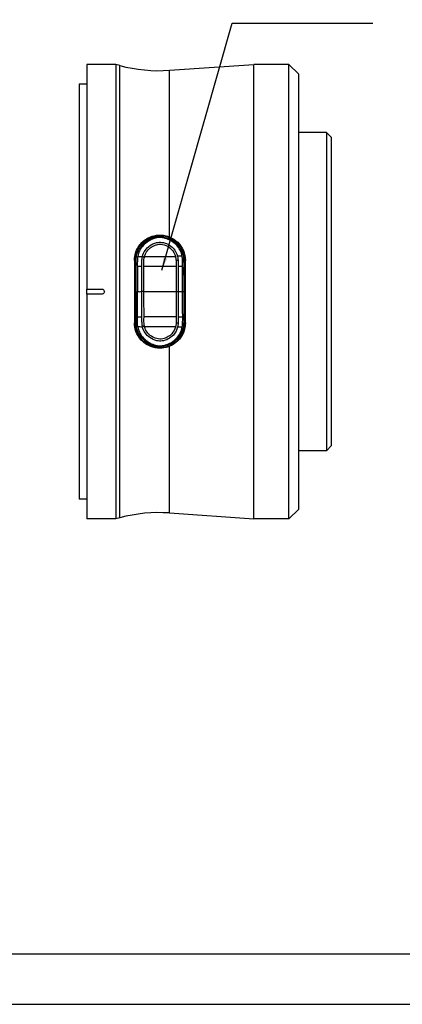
# Model space of a CAD drawing. Header units: millimetres. Extents: x 0 to 4378, y 0 to 2376.
# Tile 181 of 229: x 3376 to 3452, y 0 to 195. Entities that reach past the tile are written whole.
import ezdxf
from ezdxf.enums import TextEntityAlignment as Align

# ---------------------------------------------------------------- set-up
doc = ezdxf.new("R2010")
doc.units = ezdxf.units.MM
doc.header["$LTSCALE"] = 0.2
doc.layers.add('05_Section Line', color=3, linetype='Continuous')
doc.styles.add('Rainbow-2.5 Style', font='malgunsl.ttf')
doc.dimstyles.new('Rainbow-2.5 Style$7', dxfattribs={"dimtxt": 2.5, "dimasz": 2.5, "dimexe": 1, "dimexo": 1, "dimgap": 1, "dimtad": 1, "dimdsep": 46, "dimtxsty": 'Rainbow-2.5 Style', "dimcen": 0, "dimclrd": 251, "dimclre": 251, "dimclrt": 7, "dimazin": 3, "dimtp": 0.1, "dimtm": 0.1, "dimtfac": 0.71, "dimtmove": 0, "dimatfit": 3, "dimfxl": 1, "dimlwd": -1, "dimlwe": -1, "dimarcsym": 1})

# ---------------------------------------------------------------- blocks, each defined once
blk = doc.blocks.new('A$Cd09a251d')
for p, q in [((-48.5, 45), (-48.5, 0.5)), ((-42.76, 45), (-48.5, 45)), ((-42.76, 45), (-42.76, -45)), ((-41.95, 44.78), (-42.76, 45)), ((-32.09, 43.83), (-15.42, 45)), ((-15.42, -45), (-15.42, 45)), ((-8.44, 45), (-15.42, 45)), ((-8.44, -45), (-8.44, 45)), ((-6.5, 43.06), (-8.44, 45)), ((-41.95, -44.78), (-41.95, 44.78)), ((-32.09, 10.83), (-32.09, 43.83)), ((-6.5, -43.06), (-6.5, 43.06)), ((-50, 41.1), (-50, -41.1)), ((-48.5, 41.1), (-50, 41.1)), ((-1, 31.5), (-6.5, 31.5)), ((-1, 31.5), (-1, -31.5)), ((0, 30.5), (-1, 31.5)), ((0, -30.5), (0, 30.5)), ((-34.03, 11.04), (-34.02, 10.87)), ((-39.05, 6.15), (-39.05, -6.15)), ((-28.95, -6.15), (-28.95, 6.15)), ((-48.5, 0.5), (-45.5, 0.5)), ((-48.5, -0.5), (-48.5, 0.5)), ((-45.5, -0.5), (-48.5, -0.5)), ((-48.5, -0.5), (-48.5, -45)), ((-33.99, -10.88), (-33.99, -11.05)), ((-32.09, -43.83), (-32.09, -10.83)), ((0, -30.5), (-1, -31.5)), ((-1, -31.5), (-6.5, -31.5)), ((-48.5, -41.1), (-50, -41.1)), ((-41.95, -44.78), (-42.76, -45)), ((-32.09, -43.83), (-15.42, -45)), ((-6.5, -43.06), (-8.44, -45)), ((-42.76, -45), (-48.5, -45)), ((-8.44, -45), (-15.42, -45))]:
    blk.add_line(p, q)
for centre, radius, start, end in [((-34.19, 73.76), 30, 255, 274), ((-34, 6.35), 0.784, 125.5604, 125.5638), ((-37, 3), 1.5, 96.4378, 96.44), ((-31, 3), 1.5, 82.7187, 82.7469), ((-34.5, 0), 5.7, 49.651, 49.6645), ((-37, -3), 1.5, 264.1302, 264.133), ((-34.5, 0), 5.7, 310.5243, 310.5381), ((-31, -3), 1.5, 277.8236, 277.8517), ((-34, -6.35), 1, 220.169, 220.1714), ((-34, -6.35), 0.784, 235.3484, 235.3519), ((-34.19, -73.76), 30, 86, 105)]:
    blk.add_arc(centre, radius, start, end)
for centre, major_axis, ratio, start_param, end_param in [((-37.42, 6.92), (-0.321, 0.245), 0.075438, 3.612818, 4.930109), ((-32.29, 6.57), (-4.85, -0.49), 0.710711, 6.022517, 6.101881), ((-30.49, 6.3), (0.358, 0.027), 0.131782, 3.604181, 4.930859), ((-31.85, 6.99), (-9.2, -0.02), 0.000256, 4.463745, 4.565677), ((-28.87, -0.06), (0.25, -41.49), 0.036589, 4.559242, 4.590015), ((-31.74, 4.98), (9.2, 0.02), 0.001532, 1.32558, 1.425488), ((-37.47, 0), (0.357, 0.005), 0.003776, 0.498716, 1.824805), ((-30.49, 0.01), (-0.355, -0.001), 0.003264, 0.504073, 1.825381), ((-28.89, 0.06), (-0.11, -41.43), 0.03628, 4.834741, 4.865555), ((-31.73, -4.98), (-9.2, -0.01), 0.001532, 1.716105, 1.816012), ((-37.38, -6.94), (0.316, 0.251), 0.0374, 4.493693, 5.810616), ((-32.27, -6.57), (-4.85, 0.47), 0.710711, 0.181304, 0.260667), ((-30.47, -6.29), (-0.358, 0.024), 0.119275, 4.493179, 5.819857), ((-31.83, -6.99), (-9.2, -0.02), 0.000256, 1.717508, 1.81944)]:
    blk.add_ellipse(centre, major_axis=major_axis, ratio=ratio, start_param=start_param, end_param=end_param)
for points, knots in [([(-39.05, 6.15), (-39.05, 6.53), (-39.01, 6.9), (-38.83, 7.7), (-38.67, 8.12), (-38.15, 9.1), (-37.73, 9.62), (-36.73, 10.45), (-36.16, 10.76), (-34.98, 11.14), (-34.4, 11.22), (-33.22, 11.17), (-32.64, 11.05), (-32.09, 10.83)], [-1.008807, -1.008807, -1.008807, -1.008807, -0.894314, -0.894314, -0.757357, -0.757357, -0.553933, -0.553933, -0.356896, -0.356896, -0.180196, -0.180196, -0.002003, -0.002003, -0.002003, -0.002003]), ([(-32.03, 10.73), (-32.66, 11), (-33.35, 11.15), (-34.04, 11.14), (-35.49, 11.12), (-36.93, 10.48), (-38.32, 8.81), (-38.67, 8.15), (-39.05, 6.76), (-39.04, 6.02), (-39.01, 4.74), (-39.02, 4.19), (-39.02, 3.63)], [-2.090383, -2.090383, -2.090383, -2.090383, 0, 0, 0, 4.394284, 4.394284, 6.591426, 6.591426, 8.788568, 8.788568, 10.476306, 10.476306, 10.476306, 10.476306]), ([(-29.12, 7.28), (-29.17, 7.54), (-29.25, 7.79), (-29.61, 8.65), (-29.99, 9.2), (-31.4, 10.6), (-32.71, 11.15), (-34.04, 11.14), (-35.49, 11.12), (-36.93, 10.48), (-38.32, 8.81), (-38.67, 8.15), (-39.05, 6.76), (-39.04, 6.02), (-39.01, 4.57), (-39.03, 3.85), (-39.02, 2.4), (-39.02, 1.68), (-39.02, -0.49), (-39.02, -1.94), (-39.01, -4.12), (-39, -4.84), (-39.02, -6.29), (-38.99, -7.03), (-38.31, -9.09), (-37.23, -10.25), (-34.54, -11.32), (-32.96, -11.25), (-30.39, -9.9), (-29.37, -8.67), (-29.09, -7.25), (-29.09, -7.25), (-29.09, -7.25), (-29.02, -6.91), (-28.99, -6.57), (-28.97, -6.22)], [-6.828206, -6.828206, -6.828206, -6.828206, -6.019079, -6.019079, -4.012719, -4.012719, 0, 0, 0, 4.394284, 4.394284, 6.591426, 6.591426, 8.788568, 8.788568, 10.98571, 10.98571, 13.182851, 13.182851, 17.577135, 17.577135, 19.774277, 19.774277, 21.971419, 21.971419, 26.365703, 26.365703, 30.759987, 30.759987, 35.15427, 35.15427, 35.154322, 35.154322, 35.154322, 36.2034, 36.2034, 36.2034, 36.2034]), ([(-34.03, 11.04), (-34.74, 11.04), (-35.45, 10.88), (-36.09, 10.59), (-36.73, 10.29), (-37.31, 9.85), (-37.78, 9.3)], [-96.425052, -96.425052, -96.425052, -96.425052, -94.283051, -94.283051, -94.283051, -92.14105, -92.14105, -92.14105, -92.14105]), ([(-34.02, 10.87), (-34.37, 10.87), (-34.71, 10.82), (-35.04, 10.74), (-35.37, 10.66), (-35.7, 10.54), (-36.01, 10.4), (-36.01, 10.39), (-36.02, 10.39), (-36.02, 10.39), (-36.64, 10.09), (-37.2, 9.65), (-37.64, 9.1)], [-41.323422, -41.323422, -41.323422, -41.323422, -40.272392, -40.272392, -40.272392, -39.2015, -39.2015, -39.2015, -39.181422, -39.181422, -39.181422, -37.039421, -37.039421, -37.039421, -37.039421]), ([(-29.59, 7), (-29.73, 7.84), (-30.15, 8.63), (-31.34, 9.87), (-32.11, 10.33), (-33.36, 10.67), (-33.79, 10.73), (-34.64, 10.66), (-35.05, 10.56), (-35.84, 10.27), (-36.21, 10.07), (-36.9, 9.57), (-37.21, 9.27), (-37.48, 8.94)], [20.788547, 20.788547, 20.788547, 20.788547, 23.444982, 23.444982, 26.101901, 26.101901, 27.43036, 27.43036, 28.758819, 28.758819, 30.087278, 30.087278, 31.415738, 31.415738, 31.415738, 31.415738]), ([(-37.47, 6.99), (-37.29, 7.84), (-36.72, 8.57), (-36.03, 9.08), (-35.63, 9.38), (-35.16, 9.6), (-34.67, 9.71), (-34.32, 9.79), (-33.97, 9.81), (-33.61, 9.76), (-32.76, 9.66), (-31.95, 9.22), (-31.36, 8.59), (-30.94, 8.14), (-30.65, 7.59), (-30.51, 6.99)], [6.83821, 6.83821, 6.83821, 6.83821, 9.362067, 9.362067, 9.362067, 10.842339, 10.842339, 10.842339, 11.887217, 11.887217, 11.887217, 14.411544, 14.411544, 14.411544, 16.204654, 16.204654, 16.204654, 16.204654]), ([(-29.08, 0.01), (-29.08, 0.59), (-29.08, 1.26), (-29.08, 1.92), (-29.08, 2.01), (-29.08, 2.5), (-29.08, 2.99), (-29.1, 4.38), (-29.04, 5.27), (-29.09, 6.16), (-29.1, 6.41), (-29.12, 6.67), (-29.31, 8.07), (-29.94, 9.13), (-31.43, 10.39), (-32.51, 10.92), (-33.67, 11.04), (-34.03, 11.04)], [-110.190469, -110.190469, -110.190469, -110.190469, -108.47688, -108.211247, -108.211247, -108.211247, -106.754335, -106.754335, -104.09027, -104.09027, -104.09027, -103.311035, -103.311035, -99.867736, -99.867736, -97.495612, -96.425052, -96.425052, -96.425052, -96.425052]), ([(-34.02, 10.87), (-34.02, 10.87), (-34.01, 10.87), (-34.01, 10.87), (-33.66, 10.87), (-33.31, 10.83), (-32.97, 10.74), (-32.21, 10.56), (-31.5, 10.19), (-30.92, 9.69), (-30.92, 9.68), (-30.91, 9.68), (-30.91, 9.68), (-30.06, 8.94), (-29.48, 7.89), (-29.36, 6.78), (-29.36, 6.78), (-29.36, 6.77), (-29.36, 6.77), (-29.31, 6.22), (-29.29, 5.66), (-29.29, 5.1), (-29.3, 4.54), (-29.31, 3.97), (-29.3, 3.41), (-29.29, 2.84), (-29.29, 2.28), (-29.29, 1.71), (-29.29, 1.14), (-29.29, 0.58), (-29.29, 0.01)], [-13.766731, -13.766731, -13.766731, -13.766731, -13.746995, -13.746995, -13.746995, -12.677572, -12.677572, -12.677572, -10.325221, -10.325221, -10.325221, -10.30933, -10.30933, -10.30933, -6.88347, -6.88347, -6.88347, -6.871665, -6.871665, -6.871665, -5.161042, -5.161042, -5.161042, -3.441356, -3.441356, -3.441356, -1.714274, -1.714274, -1.714274, 0, 0, 0, 0]), ([(-32.09, 10.83), (-31.48, 10.58), (-30.92, 10.2), (-30.02, 9.33), (-29.63, 8.76), (-29.09, 7.52), (-28.96, 6.84), (-28.95, 6.18), (-28.95, 6.17), (-28.95, 6.15)], [0.1977937, 0.1977937, 0.1977937, 0.1977937, 0.387441, 0.387441, 0.5821596, 0.5821596, 0.7768781, 0.7768781, 0.7818888, 0.7818888, 0.7818888, 0.7818888]), ([(-37.78, 9.3), (-38.3, 8.69), (-38.66, 7.95), (-39, 6.39), (-38.91, 5.59), (-38.92, 4), (-38.92, 2.4), (-38.92, 0.8), (-38.92, 0)], [-92.14105, -92.14105, -92.14105, -92.14105, -89.768052, -89.768052, -87.395054, -87.395054, -85.022055, -82.649057, -82.649057, -82.649057, -82.649057]), ([(-38.69, 0), (-38.69, 0.78), (-38.69, 1.56), (-38.69, 2.34), (-38.69, 3.12), (-38.69, 3.9), (-38.69, 4.68), (-38.69, 4.68), (-38.69, 4.68), (-38.69, 4.69), (-38.69, 5.46), (-38.75, 6.23), (-38.62, 6.99), (-38.62, 7), (-38.62, 7), (-38.62, 7.01), (-38.55, 7.39), (-38.43, 7.76), (-38.27, 8.12), (-38.1, 8.47), (-37.9, 8.81), (-37.64, 9.1)], [27.547428, 27.547428, 27.547428, 27.547428, 29.915632, 29.915632, 29.915632, 32.28311, 32.28311, 32.28311, 32.293424, 32.293424, 32.293424, 34.650769, 34.650769, 34.650769, 34.666423, 34.666423, 34.666423, 35.852922, 35.852922, 35.852922, 37.039421, 37.039421, 37.039421, 37.039421]), ([(-37.48, 8.94), (-37.51, 8.91), (-37.54, 8.87), (-37.61, 8.78), (-37.65, 8.73), (-37.73, 8.61), (-37.78, 8.53), (-37.87, 8.38), (-37.91, 8.32), (-37.98, 8.18), (-38.02, 8.1), (-38.19, 7.74), (-38.33, 7.38), (-38.39, 6.98)], [0, 0, 0, 0, 0.0146911, 0.0146911, 0.0270405, 0.0270405, 0.0580232, 0.0580232, 0.077436, 0.077436, 0.1037284, 0.1037284, 0.1923821, 0.1923821, 0.1923821, 0.1923821]), ([(-37.06, 6.98), (-36.89, 7.65), (-36.46, 8.23), (-35.93, 8.66), (-35.63, 8.89), (-35.3, 9.08), (-34.95, 9.21), (-34.86, 9.24), (-34.76, 9.27), (-34.67, 9.3)], [7.141582, 7.141582, 7.141582, 7.141582, 9.362054, 9.362054, 9.362054, 10.573628, 10.573628, 10.573628, 10.889931, 10.889931, 10.889931, 10.889931]), ([(-34.67, 9.3), (-34.37, 9.37), (-34.06, 9.4), (-33.56, 9.36), (-33.37, 9.32), (-33.18, 9.27)], [10.889931, 10.889931, 10.889931, 10.889931, 11.886462, 11.886462, 12.517617, 12.517617, 12.517617, 12.517617]), ([(-33.18, 9.27), (-32.62, 9.1), (-32.1, 8.78), (-31.33, 7.98), (-31.06, 7.5), (-30.92, 6.99)], [12.517617, 12.517617, 12.517617, 12.517617, 14.410588, 14.410588, 16.122649, 16.122649, 16.122649, 16.122649]), ([(-38.39, 6.98), (-38.4, 6.95), (-38.4, 6.91), (-38.41, 6.88), (-38.45, 6.58), (-38.47, 6.28), (-38.47, 5.98), (-38.48, 5.65), (-38.47, 5.32), (-38.47, 4.98)], [33.655801, 33.655801, 33.655801, 33.655801, 33.760716, 33.760716, 33.760716, 34.688162, 34.688162, 34.688162, 35.720545, 35.720545, 35.720545, 35.720545]), ([(-37.58, 4.98), (-37.58, 5.07), (-37.58, 5.17), (-37.58, 5.26), (-37.58, 5.28), (-37.58, 5.3), (-37.58, 5.32), (-37.58, 5.43), (-37.58, 5.54), (-37.57, 5.65), (-37.57, 5.76), (-37.57, 5.87), (-37.57, 5.99), (-37.57, 6.1), (-37.56, 6.21), (-37.56, 6.32), (-37.55, 6.43), (-37.54, 6.54), (-37.53, 6.65), (-37.51, 6.76), (-37.49, 6.87), (-37.47, 6.99)], [4.856578, 4.856578, 4.856578, 4.856578, 5.128657, 5.128657, 5.128657, 5.185049, 5.185049, 5.185049, 5.513346, 5.513346, 5.513346, 5.841966, 5.841966, 5.841966, 6.171736, 6.171736, 6.171736, 6.503514, 6.503514, 6.503514, 6.83821, 6.83821, 6.83821, 6.83821]), ([(-37.17, 4.98), (-37.17, 5), (-37.17, 5.02), (-37.17, 5.6), (-37.19, 6.16), (-37.12, 6.71)], [5.06648, 5.06648, 5.06648, 5.06648, 5.128657, 5.128657, 6.83821, 6.83821, 6.83821, 6.83821]), ([(-37.06, 6.98), (-36.86, 6.98), (-36.66, 6.98), (-36.45, 6.98), (-35.63, 6.99), (-34.8, 6.99), (-33.97, 6.99), (-33.95, 6.99), (-33.94, 6.99), (-33.93, 6.99), (-33.08, 6.99), (-32.24, 6.99), (-31.44, 6.99), (-31.26, 6.99), (-31.09, 6.99), (-30.92, 6.99)], [-8.25646, -8.25646, -8.25646, -8.25646, -7.624618, -7.624618, -7.624618, -5.1247, -5.1247, -5.1247, -5.082989, -5.082989, -5.082989, -2.541442, -2.541442, -2.541442, -1.992945, -1.992945, -1.992945, -1.992945]), ([(-30.92, 6.99), (-30.89, 6.88), (-30.87, 6.77), (-30.85, 6.66), (-30.83, 6.55), (-30.82, 6.44), (-30.82, 6.33), (-30.82, 6.3), (-30.81, 6.28), (-30.81, 6.25)], [16.1226828, 16.1226828, 16.1226828, 16.1226828, 16.4885012, 16.4885012, 16.4885012, 16.8511653, 16.8511653, 16.8511653, 16.9347143, 16.9347143, 16.9347143, 16.9347143]), ([(-30.81, 6.25), (-30.81, 6.07), (-30.81, 5.8), (-30.81, 5.41), (-30.81, 5.2), (-30.81, 4.99)], [0, 0, 0, 0, 0.0569111, 0.0569111, 0.1273668, 0.1273668, 0.1273668, 0.1273668]), ([(-30.51, 6.99), (-30.48, 6.88), (-30.46, 6.77), (-30.45, 6.66), (-30.43, 6.55), (-30.42, 6.44), (-30.42, 6.33), (-30.41, 6.31), (-30.41, 6.28), (-30.41, 6.26)], [16.2046565, 16.2046565, 16.2046565, 16.2046565, 16.5350251, 16.5350251, 16.5350251, 16.8635253, 16.8635253, 16.8635253, 16.9347143, 16.9347143, 16.9347143, 16.9347143]), ([(-29.12, 7.28), (-29.08, 7.08), (-29.05, 6.89), (-29.01, 6.5), (-29, 6.3), (-28.99, 6.1)], [0, 0, 0, 0, 0.0591657, 0.0591657, 0.1183326, 0.1183326, 0.1183326, 0.1183326]), ([(-28.97, -6.09), (-28.95, -4.06), (-28.98, -2.03), (-28.99, 2.25), (-28.96, 4.08), (-28.99, 6.1)], [-1.156807, -1.156807, -1.156807, -1.156807, -0.607264, -0.607264, 0, 0, 0, 0]), ([(-38.47, 4.98), (-38.46, 4.16), (-38.46, 3.33), (-38.46, 1.67), (-38.46, 0.84), (-38.46, 0.01)], [35.720723, 35.720723, 35.720723, 35.720723, 38.259702, 38.259702, 40.798705, 40.798705, 40.798705, 40.798705]), ([(-37.56, 0), (-37.57, 0.83), (-37.56, 1.66), (-37.57, 2.91), (-37.57, 3.33), (-37.57, 4.16), (-37.58, 4.57), (-37.58, 4.98)], [-0.4980541, -0.4980541, -0.4980541, -0.4980541, -0.2482966, -0.2482966, -0.1249533, -0.1249533, -0.0001115, -0.0001115, -0.0001115, -0.0001115]), ([(-30.81, 4.99), (-31.29, 4.99), (-31.79, 4.99), (-32.28, 4.99), (-32.85, 4.99), (-33.43, 4.99), (-34.02, 4.99), (-34.84, 4.99), (-35.67, 4.99), (-36.53, 4.98), (-36.74, 4.98), (-36.96, 4.98), (-37.17, 4.98)], [1.942734, 1.942734, 1.942734, 1.942734, 3.510907, 3.510907, 3.510907, 5.294969, 5.294969, 5.294969, 7.771433, 7.771433, 7.771433, 8.384461, 8.384461, 8.384461, 8.384461]), ([(-37.16, 0.01), (-37.16, 0.57), (-37.16, 1.13), (-37.16, 1.69), (-37.16, 2.25), (-37.16, 2.81), (-37.17, 3.37), (-37.17, 3.91), (-37.17, 4.45), (-37.17, 4.98)], [0, 0, 0, 0, 1.709554, 1.709554, 1.709554, 3.419104, 3.419104, 3.419104, 5.066451, 5.066451, 5.066451, 5.066451]), ([(-30.41, 4.99), (-30.41, 4.58), (-30.41, 4.17), (-30.41, 3.34), (-30.41, 2.92), (-30.4, 1.68), (-30.4, 0.84), (-30.4, 0.01)], [-0.5003967, -0.5003967, -0.5003967, -0.5003967, -0.3749442, -0.3749442, -0.2498089, -0.2498089, 0, 0, 0, 0]), ([(-29.5, 0.01), (-29.5, 0.56), (-29.5, 1.12), (-29.5, 1.67), (-29.5, 2.22), (-29.5, 2.77), (-29.51, 3.32), (-29.51, 3.88), (-29.51, 4.44), (-29.51, 5)], [13.589461, 13.589461, 13.589461, 13.589461, 15.291102, 15.291102, 15.291102, 16.992719, 16.992719, 16.992719, 18.712231, 18.712231, 18.712231, 18.712231]), ([(-39.02, 3.32), (-39.03, 3.25), (-39.03, 3.19), (-39.02, 2.53), (-39.02, 1.94), (-39.02, 1.35)], [10.794223, 10.794223, 10.794223, 10.794223, 10.98571, 10.98571, 12.786968, 12.786968, 12.786968, 12.786968]), ([(-45.5, 0.5), (-45.44, 0.5), (-45.37, 0.49), (-45.25, 0.44), (-45.19, 0.4), (-45.1, 0.31), (-45.06, 0.25), (-45.01, 0.13), (-45, 0.06), (-45, 0)], [-0.15067601, -0.15067601, -0.15067601, -0.15067601, -0.13184151, -0.13184151, -0.11300701, -0.11300701, -0.09417251, -0.09417251, -0.075338, -0.075338, -0.075338, -0.075338]), ([(-37.61, -9.12), (-37.86, -8.82), (-38.08, -8.49), (-38.24, -8.13), (-38.41, -7.78), (-38.53, -7.4), (-38.6, -7.02), (-38.73, -6.25), (-38.67, -5.47), (-38.68, -4.7), (-38.68, -3.92), (-38.68, -3.14), (-38.69, -2.36), (-38.69, -2.36), (-38.69, -2.36), (-38.69, -2.35), (-38.69, -1.58), (-38.69, -0.8), (-38.69, -0.02), (-38.69, -0.02), (-38.69, -0.01), (-38.69, 0)], [-37.039421, -37.039421, -37.039421, -37.039421, -35.852961, -35.852961, -35.852961, -34.66644, -34.66644, -34.66644, -32.296832, -32.296832, -32.296832, -29.935323, -29.935323, -29.935323, -29.920458, -29.920458, -29.920458, -27.574383, -27.574383, -27.574383, -27.547428, -27.547428, -27.547428, -27.547428]), ([(-38.46, 0.01), (-38.36, 0), (-38.26, 0), (-38.16, 0), (-38.02, -0.01), (-37.89, -0.01), (-37.75, 0), (-37.69, 0), (-37.63, 0), (-37.56, 0)], [-1.0896743, -1.0896743, -1.0896743, -1.0896743, -0.7634499, -0.7634499, -0.7634499, -0.3184296, -0.3184296, -0.3184296, -0.1133023, -0.1133023, -0.1133023, -0.1133023]), ([(-38.45, -5), (-38.45, -4.17), (-38.45, -3.34), (-38.46, -1.67), (-38.46, -0.83), (-38.46, 0.01)], [35.720722, 35.720722, 35.720722, 35.720722, 38.259702, 38.259702, 40.798702, 40.798702, 40.798702, 40.798702]), ([(-37.56, -5), (-37.56, -4.58), (-37.56, -4.17), (-37.56, -3.34), (-37.56, -2.91), (-37.56, -1.67), (-37.56, -0.83), (-37.56, 0)], [-0.4984902, -0.4984902, -0.4984902, -0.4984902, -0.3746356, -0.3746356, -0.2508217, -0.2508217, -0.0000001, -0.0000001, -0.0000001, -0.0000001]), ([(-37.15, -5), (-37.15, -4.46), (-37.15, -3.91), (-37.15, -3.37), (-37.16, -2.25), (-37.16, -1.12), (-37.16, 0.01)], [-5.096168, -5.096168, -5.096168, -5.096168, -3.432831, -3.432831, -3.432831, 0, 0, 0, 0]), ([(-37.16, 0.01), (-36.58, 0.01), (-36.01, 0), (-35.45, 0), (-33.99, 0), (-32.6, 0), (-31.26, 0.01), (-31.11, 0.01), (-30.95, 0.01), (-30.8, 0.01)], [0.073579, 0.073579, 0.073579, 0.073579, 1.773456, 1.773456, 1.773456, 6.187837, 6.187837, 6.187837, 6.697304, 6.697304, 6.697304, 6.697304]), ([(-29.29, 0.01), (-29.29, -1.12), (-29.28, -2.26), (-29.3, -4.52), (-29.23, -5.65), (-29.45, -7.88), (-30.03, -8.94), (-31.74, -10.43), (-32.86, -10.87), (-33.99, -10.88)], [0, 0, 0, 0, 3.441683, 3.441683, 6.883366, 6.883366, 10.325049, 10.325049, 13.766731, 13.766731, 13.766731, 13.766731]), ([(-33.99, -11.05), (-33.63, -11.04), (-32.47, -10.92), (-31.4, -10.39), (-29.91, -9.12), (-29.28, -8.06), (-29.1, -6.66), (-29.08, -6.4), (-29.07, -6.14), (-29.03, -5.26), (-29.08, -4.37), (-29.07, -2.98), (-29.07, -2.49), (-29.07, -2), (-29.08, -1.91), (-29.08, -1.24), (-29.08, -0.57), (-29.08, 0.01), (-29.08, 0.01)], [-123.959245, -123.959245, -123.959245, -123.959245, -122.889524, -120.519259, -120.519259, -117.078659, -117.078659, -116.300035, -116.300035, -116.300035, -113.638059, -113.638059, -112.182288, -112.182288, -112.182288, -111.916864, -110.197458, -110.190469, -110.190469, -110.190469, -110.190469]), ([(-30.4, 0.01), (-30.4, -0.82), (-30.4, -1.66), (-30.4, -2.7), (-30.4, -2.91), (-30.4, -3.27), (-30.4, -3.43), (-30.4, -4.05), (-30.4, -4.52), (-30.4, -4.99)], [-0.5013435, -0.5013435, -0.5013435, -0.5013435, -0.2507469, -0.2507469, -0.1880948, -0.1880948, -0.1410476, -0.1410476, -0.0000391, -0.0000391, -0.0000391, -0.0000391]), ([(-29.49, -4.99), (-29.49, -4.43), (-29.5, -3.87), (-29.5, -3.32), (-29.49, -2.76), (-29.5, -2.21), (-29.5, -1.66), (-29.5, -1.11), (-29.5, -0.56), (-29.5, 0), (-29.5, 0), (-29.5, 0.01), (-29.5, 0.01)], [-18.712231, -18.712231, -18.712231, -18.712231, -16.997643, -16.997643, -16.997643, -15.300899, -15.300899, -15.300899, -13.604104, -13.604104, -13.604104, -13.589461, -13.589461, -13.589461, -13.589461]), ([(-45, 0), (-45, -0.06), (-45.01, -0.13), (-45.06, -0.25), (-45.1, -0.31), (-45.19, -0.4), (-45.25, -0.44), (-45.37, -0.49), (-45.44, -0.5), (-45.5, -0.5)], [-0.075338, -0.075338, -0.075338, -0.075338, -0.0565035, -0.0565035, -0.037669, -0.037669, -0.0188345, -0.0188345, 0, 0, 0, 0]), ([(-39.02, -1.34), (-39.02, -2.03), (-39.02, -2.71), (-39.01, -4.12), (-39, -4.84), (-39.02, -6.29), (-38.99, -7.03), (-38.68, -7.99), (-38.56, -8.25), (-38.42, -8.5)], [15.507302, 15.507302, 15.507302, 15.507302, 17.577135, 17.577135, 19.774277, 19.774277, 21.971419, 21.971419, 22.840836, 22.840836, 22.840836, 22.840836]), ([(-38.92, -0.01), (-38.92, -0.01), (-38.92, -0.82), (-38.92, -2.42), (-38.91, -4.02), (-38.89, -5.61), (-38.98, -6.41), (-38.63, -7.97), (-38.27, -8.71), (-37.75, -9.32)], [-137.742306, -137.742306, -137.742306, -137.742306, -137.735239, -135.362241, -132.989243, -132.989243, -130.616244, -130.616244, -128.243246, -128.243246, -128.243246, -128.243246]), ([(-38.37, -7), (-38.38, -6.97), (-38.38, -6.93), (-38.39, -6.9), (-38.43, -6.6), (-38.45, -6.3), (-38.45, -6.01), (-38.46, -5.67), (-38.46, -5.34), (-38.45, -5)], [33.655801, 33.655801, 33.655801, 33.655801, 33.760753, 33.760753, 33.760753, 34.688313, 34.688313, 34.688313, 35.720545, 35.720545, 35.720545, 35.720545]), ([(-37.45, -7.01), (-37.47, -6.89), (-37.49, -6.78), (-37.5, -6.67), (-37.52, -6.56), (-37.53, -6.45), (-37.54, -6.34), (-37.54, -6.23), (-37.55, -6.11), (-37.55, -6), (-37.55, -5.89), (-37.55, -5.78), (-37.56, -5.67), (-37.56, -5.56), (-37.56, -5.45), (-37.56, -5.33), (-37.56, -5.31), (-37.56, -5.29), (-37.56, -5.27), (-37.56, -5.18), (-37.56, -5.09), (-37.56, -5)], [-6.865662, -6.865662, -6.865662, -6.865662, -6.53091, -6.53091, -6.53091, -6.199058, -6.199058, -6.199058, -5.869205, -5.869205, -5.869205, -5.540502, -5.540502, -5.540502, -5.212131, -5.212131, -5.212131, -5.149247, -5.149247, -5.149247, -4.883582, -4.883582, -4.883582, -4.883582]), ([(-37.1, -6.72), (-37.17, -6.17), (-37.16, -5.61), (-37.15, -5.03), (-37.15, -5.02), (-37.15, -5)], [-6.865662, -6.865662, -6.865662, -6.865662, -5.149247, -5.149247, -5.096195, -5.096195, -5.096195, -5.096195]), ([(-30.79, -4.99), (-31.28, -4.99), (-31.77, -4.99), (-32.27, -4.99), (-32.84, -4.99), (-33.42, -4.99), (-34, -4.99), (-34.82, -5), (-35.66, -5), (-36.51, -5), (-36.73, -5), (-36.94, -5), (-37.15, -5)], [1.942734, 1.942734, 1.942734, 1.942734, 3.510907, 3.510907, 3.510907, 5.294969, 5.294969, 5.294969, 7.771433, 7.771433, 7.771433, 8.384461, 8.384461, 8.384461, 8.384461]), ([(-30.79, -4.99), (-30.79, -5.19), (-30.79, -5.4), (-30.79, -5.79), (-30.79, -6.06), (-30.79, -6.25)], [0, 0, 0, 0, 0.0616854, 0.0616854, 0.1115163, 0.1115163, 0.1115163, 0.1115163]), ([(-32.09, -10.83), (-32.46, -10.98), (-32.84, -11.08), (-33.65, -11.21), (-34.07, -11.22), (-35.1, -11.12), (-35.68, -10.95), (-36.78, -10.41), (-37.29, -10.03), (-38.16, -9.09), (-38.51, -8.51), (-38.95, -7.33), (-39.05, -6.74), (-39.05, -6.15)], [-1.021933, -1.021933, -1.021933, -1.021933, -0.901656, -0.901656, -0.77532, -0.77532, -0.592764, -0.592764, -0.401504, -0.401504, -0.194517, -0.194517, -0.014376, -0.014376, -0.014376, -0.014376]), ([(-38.37, -7), (-38.31, -7.34), (-38.2, -7.67), (-38.06, -7.99), (-38.05, -8.01), (-38.04, -8.02), (-38.04, -8.04), (-37.88, -8.37), (-37.69, -8.68), (-37.45, -8.96)], [-33.655651, -33.655651, -33.655651, -33.655651, -32.588177, -32.588177, -32.588177, -32.535769, -32.535769, -32.535769, -31.415738, -31.415738, -31.415738, -31.415738]), ([(-30.49, -6.99), (-30.63, -7.58), (-30.92, -8.14), (-31.34, -8.59), (-31.92, -9.22), (-32.73, -9.66), (-33.58, -9.77), (-33.94, -9.81), (-34.29, -9.79), (-34.64, -9.72), (-35.13, -9.61), (-35.6, -9.39), (-36, -9.09), (-36.7, -8.59), (-37.26, -7.85), (-37.45, -7.01)], [-16.234798, -16.234798, -16.234798, -16.234798, -14.441202, -14.441202, -14.441202, -11.916208, -11.916208, -11.916208, -10.870941, -10.870941, -10.870941, -9.390513, -9.390513, -9.390513, -6.865662, -6.865662, -6.865662, -6.865662]), ([(-37.45, -8.96), (-37.18, -9.29), (-36.86, -9.59), (-36.18, -10.08), (-35.81, -10.28), (-35.02, -10.57), (-34.6, -10.67), (-33.75, -10.73), (-33.32, -10.68), (-32.08, -10.33), (-31.31, -9.87), (-30.12, -8.62), (-29.71, -7.83), (-29.57, -6.99)], [-31.415738, -31.415738, -31.415738, -31.415738, -30.087278, -30.087278, -28.758819, -28.758819, -27.43036, -27.43036, -26.101901, -26.101901, -23.444982, -23.444982, -20.788547, -20.788547, -20.788547, -20.788547]), ([(-30.9, -6.99), (-31.07, -6.99), (-31.24, -6.99), (-31.41, -6.99), (-32.21, -6.99), (-33.06, -6.99), (-33.9, -6.99), (-33.92, -6.99), (-33.93, -6.99), (-33.94, -6.99), (-34.78, -7), (-35.61, -7), (-36.43, -7), (-36.63, -7), (-36.84, -7), (-37.04, -7)], [1.992945, 1.992945, 1.992945, 1.992945, 2.541442, 2.541442, 2.541442, 5.082989, 5.082989, 5.082989, 5.1247, 5.1247, 5.1247, 7.624618, 7.624618, 7.624618, 8.25646, 8.25646, 8.25646, 8.25646]), ([(-33.15, -9.27), (-33.34, -9.33), (-33.53, -9.36), (-34.13, -9.42), (-34.54, -9.36), (-34.92, -9.22), (-35.27, -9.09), (-35.61, -8.91), (-36.14, -8.48), (-36.36, -8.26), (-36.54, -8.02), (-36.77, -7.71), (-36.94, -7.37), (-37.04, -7)], [-12.546701, -12.546701, -12.546701, -12.546701, -11.915365, -11.915365, -10.602154, -10.602154, -10.602154, -9.390513, -9.390513, -8.401614, -8.401614, -8.401614, -7.169137, -7.169137, -7.169137, -7.169137]), ([(-30.9, -6.99), (-31.03, -7.5), (-31.3, -7.97), (-32.07, -8.78), (-32.59, -9.1), (-33.15, -9.27)], [-16.152768, -16.152768, -16.152768, -16.152768, -14.440216, -14.440216, -12.546701, -12.546701, -12.546701, -12.546701]), ([(-28.95, -6.15), (-28.95, -6.17), (-28.95, -6.18), (-28.96, -6.84), (-29.09, -7.52), (-29.63, -8.76), (-30.02, -9.33), (-30.92, -10.2), (-31.48, -10.58), (-32.09, -10.83)], [0.7619559, 0.7619559, 0.7619559, 0.7619559, 0.7669666, 0.7669666, 0.9616852, 0.9616852, 1.1564038, 1.1564038, 1.3460511, 1.3460511, 1.3460511, 1.3460511]), ([(-30.79, -6.25), (-30.79, -6.27), (-30.79, -6.3), (-30.8, -6.33), (-30.8, -6.44), (-30.81, -6.55), (-30.83, -6.66), (-30.85, -6.77), (-30.87, -6.88), (-30.9, -6.99)], [-16.9650672, -16.9650672, -16.9650672, -16.9650672, -16.8814942, -16.8814942, -16.8814942, -16.518726, -16.518726, -16.518726, -16.1528025, -16.1528025, -16.1528025, -16.1528025]), ([(-30.39, -6.25), (-30.39, -6.28), (-30.39, -6.3), (-30.4, -6.32), (-30.4, -6.44), (-30.41, -6.55), (-30.42, -6.66), (-30.44, -6.77), (-30.46, -6.88), (-30.49, -6.99)], [-16.9650672, -16.9650672, -16.9650672, -16.9650672, -16.8938577, -16.8938577, -16.8938577, -16.565263, -16.565263, -16.565263, -16.2347997, -16.2347997, -16.2347997, -16.2347997]), ([(-28.97, -6.22), (-28.97, -6.2), (-28.97, -6.18), (-28.97, -6.14), (-28.97, -6.11), (-28.97, -6.09)], [-0.01285355, -0.01285355, -0.01285355, -0.01285355, -0.00642169, -0.00642169, 0, 0, 0, 0]), ([(-37.75, -9.32), (-37.28, -9.87), (-36.69, -10.31), (-35.42, -10.89), (-34.71, -11.05), (-33.99, -11.05)], [-128.243246, -128.243246, -128.243246, -128.243246, -126.101245, -126.101245, -123.959245, -123.959245, -123.959245, -123.959245]), ([(-37.61, -9.12), (-37.16, -9.66), (-36.6, -10.1), (-35.99, -10.4), (-35.98, -10.4), (-35.98, -10.41), (-35.97, -10.41), (-35.66, -10.56), (-35.34, -10.67), (-35, -10.75), (-34.67, -10.83), (-34.33, -10.88), (-33.99, -10.88)], [37.039421, 37.039421, 37.039421, 37.039421, 39.181422, 39.181422, 39.181422, 39.2015, 39.2015, 39.2015, 40.272392, 40.272392, 40.272392, 41.323422, 41.323422, 41.323422, 41.323422])]:
    blk.add_open_spline(points, degree=3, knots=knots)
for points in [[(-37.64, 9.1), (-37.71, 9.19), (-37.78, 9.27), (-37.78, 9.3)], [(-37.64, 9.1), (-37.59, 9.05), (-37.53, 9), (-37.48, 8.94)], [(-38.39, 6.98), (-38.09, 6.98), (-37.78, 6.98), (-37.47, 6.99)], [(-29.52, 6.27), (-29.53, 6.51), (-29.55, 6.76), (-29.59, 7)], [(-29.51, 5), (-29.51, 5.42), (-29.51, 5.85), (-29.52, 6.27)], [(-37.58, 4.98), (-37.88, 4.98), (-38.18, 4.98), (-38.47, 4.98)], [(-30.81, 4.99), (-30.81, 3.34), (-30.8, 1.68), (-30.8, 0.01)], [(-38.92, -0.01), (-38.92, -0.01), (-38.83, 0.01), (-38.69, 0)], [(-38.69, 0), (-38.61, -0.01), (-38.54, -0.01), (-38.46, 0.01)], [(-30.8, 0.01), (-30.8, -1.66), (-30.8, -3.33), (-30.79, -4.99)], [(-30.4, 0.01), (-30.1, 0.01), (-29.8, 0.01), (-29.5, 0.01)], [(-29.5, 0.01), (-29.43, 0.01), (-29.36, 0.01), (-29.29, 0.01)], [(-29.29, 0.01), (-29.17, 0.01), (-29.08, 0.01), (-29.08, 0.01)], [(-38.92, 0), (-38.92, -0.01), (-38.92, -0.01), (-38.92, -0.01)], [(-38.45, -5), (-38.16, -5), (-37.86, -5), (-37.56, -5)], [(-29.5, -6.26), (-29.49, -5.84), (-29.49, -5.41), (-29.49, -4.99)], [(-37.45, -7.01), (-37.76, -7), (-38.07, -7), (-38.37, -7)], [(-29.57, -6.99), (-29.53, -6.75), (-29.51, -6.5), (-29.5, -6.26)], [(-37.75, -9.32), (-37.75, -9.29), (-37.68, -9.21), (-37.61, -9.12)], [(-37.61, -9.12), (-37.56, -9.07), (-37.5, -9.01), (-37.45, -8.96)]]:
    blk.add_open_spline(points, degree=3)
blk = doc.blocks.new('A$C04cd0c3c1123')
blk.add_lwpolyline([(0, 0), (420, 0), (420, 297), (0, 297)], close=True)
at = {"layer": '05_Section Line', "linetype": 'Continuous'}
blk.add_lwpolyline([(410, 10), (410, 287), (10, 287), (10, 10)], close=True, dxfattribs=at)
at = {"linetype": 'Continuous', "style": 'Rainbow-2.5 Style'}
for tag, p in [('PART_NAME', (371.5, 54.62)), ('DRAWING_NO', (364.5, 45.87)), ('REV', (401.25, 45.87)), ('제도', (383.75, 37.06)), ('DATE_1', (401.25, 37.06)), ('SCALE', (340, 34.5)), ('MATERIAL', (361, 34.5)), ('검도', (383.75, 30.06)), ('DATE_2', (401.25, 30.06)), ('승인', (383.75, 23.06)), ('DATE_3', (401.25, 23.06)), ('REFERENCE', (361, 20.5)), ('PAGE', (383.75, 16.12))]:
    blk.add_attdef(tag, text='', height=2.5, dxfattribs=at).set_placement(p, align=Align.MIDDLE_CENTER)

msp = doc.modelspace()

# ---------------------------------------------------------------- block references
for name, p in [('A$C04cd0c3c1123', (3364, 0)), ('A$Cd09a251d', (3437.544, 141.138))]:
    msp.add_blockref(name, p)

# ---------------------------------------------------------------- leaders
at = {"annotation_type": 0, "has_hookline": 1, "hookline_direction": 0, "text_width": 24.572}
msp.add_leader([(3403.94, 145.419), (3417.876, 194.315), (3420.376, 194.315)], dimstyle='Rainbow-2.5 Style$7', override={"dimgap": 0.8, "dimtad": 1}, dxfattribs=at)

doc.saveas('drawing.dxf')
